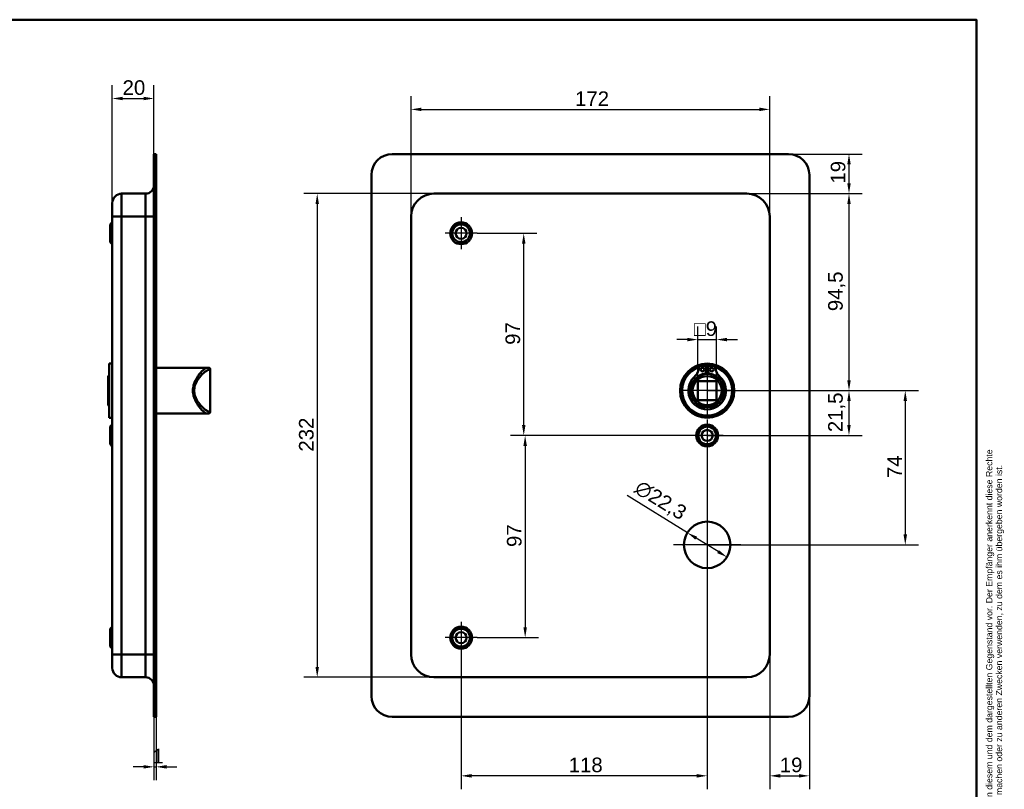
# Model space of a CAD drawing. Header units: millimetres. Extents: x 20 to 833, y 20 to 574.
# Tile 7 of 7: x 361 to 833, y 205 to 574. Entities that reach past the tile are written whole.
import ezdxf
from ezdxf.enums import TextEntityAlignment as Align

# ---------------------------------------------------------------- set-up
doc = ezdxf.new("R2010")
doc.units = ezdxf.units.MM
doc.header["$LTSCALE"] = 2
for name, color, linetype, lineweight in [('Bemaßungen(DIN)', 7, 'Continuous', 25), ('Mittelpunktmarkierung(DIN)', 7, 'Continuous', 25), ('Sichtbare Kanten(DIN)', 7, 'Continuous', 50), ('Sichtbare tangentiale Kanten(DIN)', 7, 'Continuous', 50), ('Skizziergeometrie(DIN)', 7, 'Continuous', 50), ('Skizzierlinie(DIN)', 7, 'Continuous', 25), ('Symbole(DIN)', 7, 'Continuous', 25)]:
    doc.layers.add(name, color=color, linetype=linetype, lineweight=lineweight)
doc.styles.add('Aktuell-DIN', font='arial.ttf')
doc.styles.add('STANDARD-DIN~0', font='arial.ttf')
doc.styles.add('Textstil10', font='arial.ttf')
doc.styles.add('Textstil41', font='arial.ttf', dxfattribs={"width": 0.8})
doc.styles.add('Textstil83', font='arial.ttf', dxfattribs={"width": 0.8})
doc.dimstyles.new('CAD-LAN', dxfattribs={"dimscale": 2, "dimtxt": 3.5, "dimasz": 2.5, "dimexe": 3.175, "dimexo": 0, "dimgap": 0.8, "dimtad": 1, "dimrnd": 1e-08, "dimtxsty": 'STANDARD-DIN~0', "dimcen": 0.09, "dimdle": 10, "dimclrd": 250, "dimclre": 250, "dimclrt": 250, "dimadec": 0, "dimazin": 2, "dimtfac": 1, "dimtmove": 0, "dimatfit": 3, "dimfxl": 1, "dimtolj": 1, "dimtzin": 0, "dimlwd": 25, "dimlwe": 25, "dimarcsym": 0})

# ---------------------------------------------------------------- blocks, each defined once
blk = doc.blocks.new('Ränder Standardrahmen')
at = {"layer": 'Skizziergeometrie(DIN)', "flags": 128}
blk.add_lwpolyline([(10, 10), (10, 287), (410, 287), (410, 10), (10, 10)], dxfattribs=at)
blk = doc.blocks.new('Schriftfelder Heusser')
at = {"layer": 'Skizziergeometrie(DIN)'}
for p, q in [((101, 229.92), (101, 236.92)), ((101, 236.92), (291, 236.92)), ((111, 229.92), (111, 236.92)), ((123, 229.92), (123, 236.92)), ((232, 229.92), (232, 236.92)), ((256, 229.92), (256, 236.92)), ((291, 236.92), (291, 229.92)), ((101, 191.42), (101, 229.92)), ((101, 229.92), (291, 229.92)), ((111, 229.92), (111, 221.42)), ((123, 229.92), (123, 221.42)), ((232, 229.92), (232, 221.42)), ((256, 229.92), (256, 221.42)), ((291, 229.92), (291, 191.42)), ((101, 221.42), (291, 221.42)), ((150, 221.42), (150, 204.42)), ((198.85, 221.42), (198.85, 204.42)), ((216.35, 221.42), (216.35, 204.42)), ((238.35, 221.42), (238.35, 204.42)), ((278, 221.42), (278, 191.42)), ((278, 208.67), (291, 208.67)), ((101, 204.42), (291, 204.42)), ((142, 204.42), (142, 191.42)), ((236, 204.42), (236, 191.42)), ((278, 200.17), (291, 200.17)), ((291, 191.42), (101, 191.42))]:
    blk.add_line(p, q, dxfattribs=at)
at = {"layer": 'Skizzierlinie(DIN)'}
for p, q in [((113.5, 221.42), (113.5, 204.42)), ((118, 221.42), (118, 204.42)), ((162.35, 221.42), (162.35, 204.42)), ((166.85, 221.42), (166.85, 204.42)), ((113.5, 217.17), (150, 217.17)), ((162.35, 217.17), (278, 217.17)), ((113.5, 212.92), (150, 212.92)), ((162.35, 212.92), (278, 212.92)), ((113.5, 208.67), (150, 208.67)), ((162.35, 208.67), (278, 208.67))]:
    blk.add_line(p, q, dxfattribs=at)
for centre in [(115.75, 219.25), (164.6, 219.25), (115.75, 215.04), (164.6, 215.04), (115.75, 210.79), (164.6, 210.79), (115.75, 206.54), (164.6, 206.54)]:
    blk.add_circle(centre, 1.75, dxfattribs=at)
at = {"layer": 'Symbole(DIN)', "color": 7, "insert": (293.33, 191.7), "char_height": 1.5, "width": 182.3003, "attachment_point": 1, "rotation": 90, "line_spacing_factor": 0.944221, "style": 'Aktuell-DIN'}
blk.add_mtext('\\fArial|b0|i0;\\H1.5000;Die Schlossfabrik Heusser AG ist Eigentümerin dieses Dokumentes und behält sich alle Rechte an diesem und dem dargestellten Gegenstand vor. Der Empfänger anerkennt diese Rechte\\Pund wird das Dokument nicht ohne schriftliche Ermächtigung der Eigentümerin Dritten zugänglich machen oder zu anderen Zwecken verwenden, zu dem es ihm übergeben worden ist.\\P ', dxfattribs=at)
at = {"layer": 'Symbole(DIN)', "color": 179, "true_color": 0x262659, "style": 'Aktuell-DIN'}
for s, insert, char_height, attachment_point in [('Pos.', (106, 227), 2.489, 2), ('Menge', (117, 227), 2.489, 2), ('Benennung', (125.81, 225.38), 2.489, 4), ('B-Nummer', (234.74, 225.62), 2.489, 4), ('Material', (265.02, 225.62), 2.489, 5), ('\\fArial|b0|i0;a', (115.81, 219.53), 2, 5), ('\\fArial|b0|i0;e', (164.54, 219.53), 2, 5), ('\\fArial|b0|i0;Gezeichnet', (200.05, 219.23), 2, 4), ('\\fArial|b0|i0;b', (115.75, 215), 2, 5), ('\\fArial|b0|i0;f', (164.55, 215.06), 2, 5), ('\\fArial|b0|i0;Freigegeben', (199.92, 216), 2, 1), ('\\fArial|b0|i0;c', (115.75, 211.01), 2, 5), ('\\fArial|b0|i0;g', (164.63, 211.05), 2, 5), ('\\fArial|b0|i0;Projekt', (200, 211.98), 2, 1), ('\\fArial|b0|i0;d', (115.76, 206.55), 2, 5), ('\\fArial|b0|i0;h', (164.55, 206.57), 2, 5), ('\\fArial|b0|i0;CAD-Nr.', (200, 207.5), 2, 1), ('\\fArial|b0|i0;\\H2.0000;Massstab', (284.39, 206.37), 2, 5), ('\\fArial|b0|i0;\\H2.0000;Baugruppe', (143.1, 203.73), 2, 1), ('\\fArial|b0|i0;Zeichnungs-Nr.', (237, 203.5), 2, 1), ('\\fArial|b0|i0;\\H2.5000;4853 Murgenthal', (113.33, 192.46), 2.5, 7)]:
    blk.add_mtext(s, dxfattribs=dict(at, insert=insert, char_height=char_height, attachment_point=attachment_point))
at = {"layer": 'Symbole(DIN)', "color": 179, "true_color": 0x262659, "attachment_point": 5, "style": 'Aktuell-DIN'}
for s, insert, char_height, width in [('Änd.', (107.21, 213), 2.489, 12.3494), ('Änd.', (156.12, 212.76), 2.489, 12.3494), ('\\fArial|b0|i0;Änderung', (284.51, 202.33), 2, 12.1143)]:
    blk.add_mtext(s, dxfattribs=dict(at, insert=insert, char_height=char_height, width=width))
at = {"layer": 'Symbole(DIN)', "color": 7, "insert": (143.1, 196.62), "char_height": 4.5, "width": 90.18, "attachment_point": 4, "style": 'Aktuell-DIN'}
blk.add_mtext('\\fArial|b0|i0;\\W0.90;\\H4.5000;Heusser-Muschel Serie 6  EN179', dxfattribs=at)
at = {"layer": 'Symbole(DIN)', "color": 179, "true_color": 0x262659, "style": 'Textstil10'}
blk.add_attdef('ERSTELLUNGSDATUM_001', (217.26, 218.29), '', height=2, dxfattribs=at)
at = {"layer": 'Symbole(DIN)', "color": 179, "true_color": 0x262659}
for tag, height, style, p in [('AUTOR', 2.49, 'Aktuell-DIN', (240.03, 219.26)), ('KONTROLLDATUM', 2, 'Textstil10', (217.42, 215.04)), ('KONTROLLIERT_VON', 2, 'Textstil10', (239.98, 215.05))]:
    blk.add_attdef(tag, text='', height=height, dxfattribs=dict(at, style=style)).set_placement(p, align=Align.MIDDLE_LEFT)
at = {"layer": 'Symbole(DIN)', "color": 7, "style": 'Textstil83', "width": 0.8}
blk.add_attdef('Anfänglicher_Ansichtsmaßstab_001', (281.57, 213.34), '', height=2.3, dxfattribs=at)
at = {"layer": 'Symbole(DIN)', "color": 179, "true_color": 0x262659, "style": 'Textstil10'}
blk.add_attdef('PROJEKT', text='', height=2, dxfattribs=at).set_placement((217.77, 209.72), align=Align.BOTTOM_LEFT)
at = {"layer": 'Symbole(DIN)', "color": 7, "style": 'Textstil41', "width": 0.8}
blk.add_attdef('STATUS', text='', height=5, dxfattribs=at).set_placement((284.53, 195.86), align=Align.MIDDLE_CENTER)
blk = doc.blocks.new('*D8')
at = {"layer": 'Bemaßungen(DIN)', "color": 250, "linetype": 'Continuous', "lineweight": 25, "true_color": 0x3f3f3f, "transparency": 16777216}
for p, q in [((548.93, 479.54), (548.93, 537.32)), ((720.93, 479.54), (720.93, 537.32)), ((553.93, 530.97), (715.93, 530.97))]:
    blk.add_line(p, q, dxfattribs=at)
at = {"layer": 'Bemaßungen(DIN)', "color": 250, "linetype": 'Continuous', "true_color": 0x3f3f3f, "transparency": 16777216}
for points in [[(553.93, 531.81), (553.93, 530.14), (548.93, 530.97)], [(715.93, 531.81), (715.93, 530.14), (720.93, 530.97)]]:
    blk.add_solid(points, dxfattribs=at)
at = {"layer": 'Defpoints', "color": 0, "linetype": 'Continuous', "transparency": 16777216}
for p in [(720.93, 530.97), (548.93, 479.54), (720.93, 479.54)]:
    blk.add_point(p, dxfattribs=at)
at = {"layer": 'Bemaßungen(DIN)', "color": 250, "linetype": 'Continuous', "lineweight": 25, "true_color": 0x3f3f3f, "transparency": 16777216, "insert": (627.56, 539.6), "char_height": 7, "attachment_point": 1, "style": 'STANDARD-DIN~0'}
blk.add_mtext('\\A1;172', dxfattribs=at)
blk = doc.blocks.new('*D9')
at = {"layer": 'Bemaßungen(DIN)', "color": 250, "linetype": 'Continuous', "lineweight": 25, "true_color": 0x3f3f3f, "transparency": 16777216}
for p, q in [((559.93, 490.54), (497.58, 490.54)), ((503.93, 485.54), (503.93, 263.54)), ((559.93, 258.54), (497.58, 258.54))]:
    blk.add_line(p, q, dxfattribs=at)
at = {"layer": 'Bemaßungen(DIN)', "color": 250, "linetype": 'Continuous', "true_color": 0x3f3f3f, "transparency": 16777216}
for points in [[(503.1, 485.54), (504.76, 485.54), (503.93, 490.54)], [(503.1, 263.54), (504.76, 263.54), (503.93, 258.54)]]:
    blk.add_solid(points, dxfattribs=at)
at = {"layer": 'Defpoints', "color": 0, "linetype": 'Continuous', "transparency": 16777216}
for p in [(559.93, 490.54), (503.93, 258.54), (559.93, 258.54)]:
    blk.add_point(p, dxfattribs=at)
at = {"layer": 'Bemaßungen(DIN)', "color": 250, "linetype": 'Continuous', "lineweight": 25, "true_color": 0x3f3f3f, "transparency": 16777216, "insert": (495.18, 366.78), "char_height": 7, "attachment_point": 1, "rotation": 90, "style": 'STANDARD-DIN~0'}
blk.add_mtext('\\A1;232', dxfattribs=at)
blk = doc.blocks.new('*D10')
at = {"layer": 'Bemaßungen(DIN)', "color": 250, "linetype": 'Continuous', "lineweight": 25, "true_color": 0x3f3f3f, "transparency": 16777216}
for p, q in [((709.93, 490.54), (765.28, 490.54)), ((758.93, 485.54), (758.93, 401.04)), ((690.93, 396.04), (765.28, 396.04))]:
    blk.add_line(p, q, dxfattribs=at)
at = {"layer": 'Bemaßungen(DIN)', "color": 250, "linetype": 'Continuous', "true_color": 0x3f3f3f, "transparency": 16777216}
for points in [[(758.1, 485.54), (759.76, 485.54), (758.93, 490.54)], [(758.1, 401.04), (759.76, 401.04), (758.93, 396.04)]]:
    blk.add_solid(points, dxfattribs=at)
at = {"layer": 'Defpoints', "color": 0, "linetype": 'Continuous', "transparency": 16777216}
for p in [(709.93, 490.54), (690.93, 396.04), (758.93, 396.04)]:
    blk.add_point(p, dxfattribs=at)
at = {"layer": 'Bemaßungen(DIN)', "color": 250, "linetype": 'Continuous', "lineweight": 25, "true_color": 0x3f3f3f, "transparency": 16777216, "insert": (748.92, 434.17), "char_height": 7, "attachment_point": 1, "rotation": 90, "style": 'STANDARD-DIN~0'}
blk.add_mtext('\\A1;94,5', dxfattribs=at)
blk = doc.blocks.new('*D11')
at = {"layer": 'Bemaßungen(DIN)', "color": 250, "linetype": 'Continuous', "lineweight": 25, "true_color": 0x3f3f3f, "transparency": 16777216}
for p, q in [((690.93, 396.04), (765.28, 396.04)), ((758.93, 391.04), (758.93, 379.54)), ((690.93, 374.54), (765.28, 374.54))]:
    blk.add_line(p, q, dxfattribs=at)
at = {"layer": 'Bemaßungen(DIN)', "color": 250, "linetype": 'Continuous', "true_color": 0x3f3f3f, "transparency": 16777216}
for points in [[(758.1, 391.04), (759.76, 391.04), (758.93, 396.04)], [(758.1, 379.54), (759.76, 379.54), (758.93, 374.54)]]:
    blk.add_solid(points, dxfattribs=at)
at = {"layer": 'Defpoints', "color": 0, "linetype": 'Continuous', "transparency": 16777216}
for p in [(690.93, 396.04), (690.93, 374.54), (758.93, 374.54)]:
    blk.add_point(p, dxfattribs=at)
at = {"layer": 'Bemaßungen(DIN)', "color": 250, "linetype": 'Continuous', "lineweight": 25, "true_color": 0x3f3f3f, "transparency": 16777216, "insert": (748.92, 376.11), "char_height": 7, "attachment_point": 1, "rotation": 90, "style": 'STANDARD-DIN~0'}
blk.add_mtext('\\A1;21,5', dxfattribs=at)
blk = doc.blocks.new('*D12')
at = {"layer": 'Bemaßungen(DIN)', "color": 250, "linetype": 'Continuous', "lineweight": 25, "true_color": 0x3f3f3f, "transparency": 16777216}
for p, q in [((690.93, 396.04), (792.27, 396.04)), ((785.92, 391.04), (785.92, 327.04)), ((690.93, 322.04), (792.27, 322.04))]:
    blk.add_line(p, q, dxfattribs=at)
at = {"layer": 'Bemaßungen(DIN)', "color": 250, "linetype": 'Continuous', "true_color": 0x3f3f3f, "transparency": 16777216}
for points in [[(785.09, 391.04), (786.76, 391.04), (785.92, 396.04)], [(785.09, 327.04), (786.76, 327.04), (785.92, 322.04)]]:
    blk.add_solid(points, dxfattribs=at)
at = {"layer": 'Defpoints', "color": 0, "linetype": 'Continuous', "transparency": 16777216}
for p in [(690.93, 396.04), (690.93, 322.04), (785.92, 322.04)]:
    blk.add_point(p, dxfattribs=at)
at = {"layer": 'Bemaßungen(DIN)', "color": 250, "linetype": 'Continuous', "lineweight": 25, "true_color": 0x3f3f3f, "transparency": 16777216, "insert": (777.32, 354.07), "char_height": 7, "attachment_point": 1, "rotation": 90, "style": 'STANDARD-DIN~0'}
blk.add_mtext('\\A1;74', dxfattribs=at)
blk = doc.blocks.new('*D13')
at = {"layer": 'Bemaßungen(DIN)', "color": 250, "linetype": 'Continuous', "lineweight": 25, "true_color": 0x3f3f3f, "transparency": 16777216}
for p, q in [((729.93, 509.54), (765.28, 509.54)), ((758.93, 504.54), (758.93, 495.54)), ((709.93, 490.54), (765.28, 490.54))]:
    blk.add_line(p, q, dxfattribs=at)
at = {"layer": 'Bemaßungen(DIN)', "color": 250, "linetype": 'Continuous', "true_color": 0x3f3f3f, "transparency": 16777216}
for points in [[(758.1, 504.54), (759.76, 504.54), (758.93, 509.54)], [(758.1, 495.54), (759.76, 495.54), (758.93, 490.54)]]:
    blk.add_solid(points, dxfattribs=at)
at = {"layer": 'Defpoints', "color": 0, "linetype": 'Continuous', "transparency": 16777216}
for p in [(729.93, 509.54), (709.93, 490.54), (758.93, 490.54)]:
    blk.add_point(p, dxfattribs=at)
at = {"layer": 'Bemaßungen(DIN)', "color": 250, "linetype": 'Continuous', "lineweight": 25, "true_color": 0x3f3f3f, "transparency": 16777216, "insert": (750.18, 495.35), "char_height": 7, "attachment_point": 1, "rotation": 90, "style": 'STANDARD-DIN~0'}
blk.add_mtext('\\A1;19', dxfattribs=at)
blk = doc.blocks.new('*D14')
at = {"layer": 'Bemaßungen(DIN)', "color": 250, "linetype": 'Continuous', "lineweight": 25, "true_color": 0x3f3f3f, "transparency": 16777216}
for p, q in [((580.58, 471.54), (609.31, 471.54)), ((602.96, 379.54), (602.96, 466.54)), ((690.93, 374.54), (596.61, 374.54))]:
    blk.add_line(p, q, dxfattribs=at)
at = {"layer": 'Bemaßungen(DIN)', "color": 250, "linetype": 'Continuous', "true_color": 0x3f3f3f, "transparency": 16777216}
for points in [[(602.13, 466.54), (603.8, 466.54), (602.96, 471.54)], [(602.13, 379.54), (603.8, 379.54), (602.96, 374.54)]]:
    blk.add_solid(points, dxfattribs=at)
at = {"layer": 'Defpoints', "color": 0, "linetype": 'Continuous', "transparency": 16777216}
for p in [(580.58, 471.54), (602.96, 471.54), (690.93, 374.54)]:
    blk.add_point(p, dxfattribs=at)
at = {"layer": 'Bemaßungen(DIN)', "color": 250, "linetype": 'Continuous', "lineweight": 25, "true_color": 0x3f3f3f, "transparency": 16777216, "insert": (594.21, 418.02), "char_height": 7, "attachment_point": 1, "rotation": 90, "style": 'STANDARD-DIN~0'}
blk.add_mtext('\\A1;97', dxfattribs=at)
blk = doc.blocks.new('*D15')
at = {"layer": 'Bemaßungen(DIN)', "color": 250, "linetype": 'Continuous', "lineweight": 25, "true_color": 0x3f3f3f, "transparency": 16777216}
for p, q in [((690.93, 374.54), (597.29, 374.54)), ((603.64, 369.54), (603.64, 282.54)), ((580.58, 277.54), (609.99, 277.54))]:
    blk.add_line(p, q, dxfattribs=at)
at = {"layer": 'Bemaßungen(DIN)', "color": 250, "linetype": 'Continuous', "true_color": 0x3f3f3f, "transparency": 16777216}
for points in [[(602.81, 369.54), (604.48, 369.54), (603.64, 374.54)], [(602.81, 282.54), (604.48, 282.54), (603.64, 277.54)]]:
    blk.add_solid(points, dxfattribs=at)
at = {"layer": 'Defpoints', "color": 0, "linetype": 'Continuous', "transparency": 16777216}
for p in [(690.93, 374.54), (580.58, 277.54), (603.64, 277.54)]:
    blk.add_point(p, dxfattribs=at)
at = {"layer": 'Bemaßungen(DIN)', "color": 250, "linetype": 'Continuous', "lineweight": 25, "true_color": 0x3f3f3f, "transparency": 16777216, "insert": (594.89, 321.02), "char_height": 7, "attachment_point": 1, "rotation": 90, "style": 'STANDARD-DIN~0'}
blk.add_mtext('\\A1;97', dxfattribs=at)
blk = doc.blocks.new('*D16')
at = {"layer": 'Bemaßungen(DIN)', "color": 250, "linetype": 'Continuous', "lineweight": 25, "true_color": 0x3f3f3f, "transparency": 16777216}
for p, q in [((681.44, 327.89), (652.51, 345.75)), ((696.16, 318.81), (685.7, 325.27))]:
    blk.add_line(p, q, dxfattribs=at)
at = {"layer": 'Bemaßungen(DIN)', "color": 250, "linetype": 'Continuous', "true_color": 0x3f3f3f, "transparency": 16777216}
for points in [[(686.13, 325.98), (685.26, 324.56), (681.44, 327.89)], [(696.6, 319.52), (695.73, 318.1), (700.42, 316.18)]]:
    blk.add_solid(points, dxfattribs=at)
at = {"layer": 'Defpoints', "color": 0, "linetype": 'Continuous', "transparency": 16777216}
for p in [(681.44, 327.89), (700.42, 316.18)]:
    blk.add_point(p, dxfattribs=at)
at = {"layer": 'Bemaßungen(DIN)', "color": 250, "linetype": 'Continuous', "lineweight": 25, "true_color": 0x3f3f3f, "transparency": 16777216, "insert": (659.25, 353.62), "char_height": 7, "attachment_point": 1, "rotation": 328.3205, "style": 'STANDARD-DIN~0'}
blk.add_mtext('\\A1;∅22,3', dxfattribs=at)
blk = doc.blocks.new('*D17')
at = {"layer": 'Bemaßungen(DIN)', "color": 250, "linetype": 'Continuous', "lineweight": 25, "true_color": 0x3f3f3f, "transparency": 16777216}
for p, q in [((686.43, 400.54), (686.43, 426.89)), ((695.43, 400.54), (695.43, 426.89)), ((681.43, 420.54), (676.43, 420.54)), ((686.43, 420.54), (695.43, 420.54)), ((700.43, 420.54), (705.43, 420.54))]:
    blk.add_line(p, q, dxfattribs=at)
at = {"layer": 'Bemaßungen(DIN)', "color": 250, "linetype": 'Continuous', "true_color": 0x3f3f3f, "transparency": 16777216}
for points in [[(681.43, 421.37), (681.43, 419.7), (686.43, 420.54)], [(700.43, 421.37), (700.43, 419.7), (695.43, 420.54)]]:
    blk.add_solid(points, dxfattribs=at)
at = {"layer": 'Defpoints', "color": 0, "linetype": 'Continuous', "transparency": 16777216}
for p in [(695.43, 420.54), (686.43, 400.54), (695.43, 400.54)]:
    blk.add_point(p, dxfattribs=at)
at = {"layer": 'Bemaßungen(DIN)', "color": 250, "linetype": 'Continuous', "lineweight": 25, "true_color": 0x3f3f3f, "transparency": 16777216, "insert": (684.56, 429.29), "char_height": 7, "attachment_point": 1, "style": 'STANDARD-DIN~0'}
blk.add_mtext('\\A1;\\fAIGDT|b0|i0;\\H7.0000;o\\fArial|b0|i0;\\H7.0000;9', dxfattribs=at)
blk = doc.blocks.new('*D18')
at = {"layer": 'Bemaßungen(DIN)', "color": 250, "linetype": 'Continuous', "lineweight": 25, "true_color": 0x3f3f3f, "transparency": 16777216}
for p, q in [((690.93, 366.89), (690.93, 204.91)), ((572.93, 269.89), (572.93, 204.91)), ((685.93, 211.26), (577.93, 211.26))]:
    blk.add_line(p, q, dxfattribs=at)
at = {"layer": 'Bemaßungen(DIN)', "color": 250, "linetype": 'Continuous', "true_color": 0x3f3f3f, "transparency": 16777216}
for points in [[(577.93, 212.09), (577.93, 210.42), (572.93, 211.26)], [(685.93, 212.09), (685.93, 210.42), (690.93, 211.26)]]:
    blk.add_solid(points, dxfattribs=at)
at = {"layer": 'Defpoints', "color": 0, "linetype": 'Continuous', "transparency": 16777216}
for p in [(690.93, 366.89), (572.93, 269.89), (572.93, 211.26)]:
    blk.add_point(p, dxfattribs=at)
at = {"layer": 'Bemaßungen(DIN)', "color": 250, "linetype": 'Continuous', "lineweight": 25, "true_color": 0x3f3f3f, "transparency": 16777216, "insert": (624.52, 220.01), "char_height": 7, "attachment_point": 1, "style": 'STANDARD-DIN~0'}
blk.add_mtext('\\A1;118', dxfattribs=at)
blk = doc.blocks.new('*D19')
at = {"layer": 'Bemaßungen(DIN)', "color": 250, "linetype": 'Continuous', "lineweight": 25, "true_color": 0x3f3f3f, "transparency": 16777216}
for p, q in [((720.93, 269.54), (720.93, 204.91)), ((739.93, 249.54), (739.93, 204.91)), ((725.93, 211.26), (734.93, 211.26))]:
    blk.add_line(p, q, dxfattribs=at)
at = {"layer": 'Bemaßungen(DIN)', "color": 250, "linetype": 'Continuous', "true_color": 0x3f3f3f, "transparency": 16777216}
for points in [[(725.93, 212.09), (725.93, 210.42), (720.93, 211.26)], [(734.93, 212.09), (734.93, 210.42), (739.93, 211.26)]]:
    blk.add_solid(points, dxfattribs=at)
at = {"layer": 'Defpoints', "color": 0, "linetype": 'Continuous', "transparency": 16777216}
for p in [(720.93, 269.54), (739.93, 249.54), (739.93, 211.26)]:
    blk.add_point(p, dxfattribs=at)
at = {"layer": 'Bemaßungen(DIN)', "color": 250, "linetype": 'Continuous', "lineweight": 25, "true_color": 0x3f3f3f, "transparency": 16777216, "insert": (725.74, 220.01), "char_height": 7, "attachment_point": 1, "style": 'STANDARD-DIN~0'}
blk.add_mtext('\\A1;19', dxfattribs=at)
blk = doc.blocks.new('*D20')
at = {"layer": 'Bemaßungen(DIN)', "color": 250, "linetype": 'Continuous', "lineweight": 25, "true_color": 0x3f3f3f, "transparency": 16777216}
for p, q in [((405.66, 486.04), (405.66, 542.53)), ((425.66, 509.54), (425.66, 542.53)), ((410.66, 536.18), (420.66, 536.18))]:
    blk.add_line(p, q, dxfattribs=at)
at = {"layer": 'Bemaßungen(DIN)', "color": 250, "linetype": 'Continuous', "true_color": 0x3f3f3f, "transparency": 16777216}
for points in [[(410.66, 537.02), (410.66, 535.35), (405.66, 536.18)], [(420.66, 537.02), (420.66, 535.35), (425.66, 536.18)]]:
    blk.add_solid(points, dxfattribs=at)
at = {"layer": 'Defpoints', "color": 0, "linetype": 'Continuous', "transparency": 16777216}
for p in [(425.66, 536.18), (425.66, 509.54), (405.66, 486.04)]:
    blk.add_point(p, dxfattribs=at)
at = {"layer": 'Bemaßungen(DIN)', "color": 250, "linetype": 'Continuous', "lineweight": 25, "true_color": 0x3f3f3f, "transparency": 16777216, "insert": (410.6, 544.93), "char_height": 7, "attachment_point": 1, "style": 'STANDARD-DIN~0'}
blk.add_mtext('\\A1;20', dxfattribs=at)
blk = doc.blocks.new('*D21')
at = {"layer": 'Bemaßungen(DIN)', "color": 250, "linetype": 'Continuous', "lineweight": 25, "true_color": 0x3f3f3f, "transparency": 16777216}
for p, q in [((425.66, 239.54), (425.66, 209.23)), ((426.66, 239.54), (426.66, 209.23)), ((420.66, 215.58), (415.66, 215.58)), ((425.66, 215.58), (426.66, 215.58)), ((431.66, 215.58), (436.66, 215.58))]:
    blk.add_line(p, q, dxfattribs=at)
at = {"layer": 'Bemaßungen(DIN)', "color": 250, "linetype": 'Continuous', "true_color": 0x3f3f3f, "transparency": 16777216}
for points in [[(420.66, 216.41), (420.66, 214.74), (425.66, 215.58)], [(431.66, 216.41), (431.66, 214.74), (426.66, 215.58)]]:
    blk.add_solid(points, dxfattribs=at)
at = {"layer": 'Defpoints', "color": 0, "linetype": 'Continuous', "transparency": 16777216}
for p in [(425.66, 239.54), (426.66, 239.54), (426.66, 215.58)]:
    blk.add_point(p, dxfattribs=at)
at = {"layer": 'Bemaßungen(DIN)', "color": 250, "linetype": 'Continuous', "lineweight": 25, "true_color": 0x3f3f3f, "transparency": 16777216, "insert": (424.87, 224.21), "char_height": 7, "attachment_point": 1, "style": 'STANDARD-DIN~0'}
blk.add_mtext('\\A1;1', dxfattribs=at)

msp = doc.modelspace()

# ---------------------------------------------------------------- linework, layer by layer
at = {"layer": 'Mittelpunktmarkierung(DIN)', "linetype": 'Continuous'}
for p, q in [((572.93, 479.188), (572.93, 463.888)), ((580.58, 471.538), (565.28, 471.538)), ((690.93, 408.038), (690.93, 384.038)), ((702.93, 396.038), (678.93, 396.038)), ((690.93, 382.188), (690.93, 366.888)), ((698.58, 374.538), (683.28, 374.538)), ((690.93, 338.188), (690.93, 305.888)), ((707.08, 322.038), (674.78, 322.038)), ((572.93, 285.188), (572.93, 269.888)), ((580.58, 277.538), (565.28, 277.538))]:
    msp.add_line(p, q, dxfattribs=at)
at = {"layer": 'Sichtbare Kanten(DIN)'}
for p, q in [((426.657, 509.538), (425.657, 509.538)), ((425.657, 499.538), (425.657, 509.538)), ((426.657, 509.538), (426.657, 499.538)), ((539.93, 509.538), (729.93, 509.538)), ((425.657, 499.538), (425.657, 249.538)), ((426.657, 499.538), (426.657, 249.538)), ((529.93, 249.538), (529.93, 499.538)), ((739.93, 499.538), (739.93, 249.538)), ((421.657, 490.538), (410.157, 490.538)), ((709.93, 490.538), (559.93, 490.538)), ((405.657, 479.538), (405.657, 486.038)), ((405.657, 479.538), (405.657, 269.538)), ((548.93, 479.538), (548.93, 269.538)), ((720.93, 269.538), (720.93, 479.538)), ((404.657, 475.788), (405.657, 476.788)), ((404.657, 467.288), (404.657, 475.788)), ((404.657, 467.288), (405.657, 466.288)), ((404.157, 409.038), (404.157, 383.038)), ((404.157, 409.038), (405.657, 409.038)), ((426.657, 407.038), (446.657, 407.038)), ((446.657, 407.038), (450.988, 407.038)), ((450.988, 407.038), (451.657, 407.038)), ((687.289, 407.996), (690.313, 407.996)), ((690.313, 407.996), (690.313, 404.296)), ((691.546, 404.296), (691.546, 407.996)), ((691.546, 407.996), (694.57, 407.996)), ((403.657, 403.038), (404.157, 403.538)), ((403.657, 389.038), (403.657, 403.038)), ((452.657, 386.038), (452.657, 406.038)), ((686.43, 391.538), (686.43, 400.538)), ((686.43, 400.538), (695.43, 400.538)), ((695.43, 400.538), (695.43, 391.538)), ((403.657, 389.038), (404.157, 388.538)), ((695.43, 391.538), (686.43, 391.538)), ((404.157, 383.038), (405.657, 383.038)), ((426.657, 385.038), (446.657, 385.038)), ((446.657, 385.038), (450.988, 385.038)), ((451.657, 385.038), (450.988, 385.038)), ((404.657, 378.788), (405.657, 379.788)), ((404.657, 370.288), (404.657, 378.788)), ((404.657, 370.288), (405.657, 369.288)), ((404.657, 281.788), (405.657, 282.788)), ((404.657, 273.288), (404.657, 281.788)), ((404.657, 273.288), (405.657, 272.288)), ((405.657, 263.038), (405.657, 269.538)), ((421.657, 258.538), (410.157, 258.538)), ((559.93, 258.538), (709.93, 258.538)), ((425.657, 239.538), (425.657, 249.538)), ((426.657, 249.538), (426.657, 239.538)), ((425.657, 239.538), (426.657, 239.538)), ((729.93, 239.538), (539.93, 239.538))]:
    msp.add_line(p, q, dxfattribs=at)
for centre, radius in [((572.93, 471.538), 5.25), ((572.93, 471.538), 4.25), ((572.93, 471.538), 2.65), ((690.93, 396.038), 13), ((690.93, 396.038), 12.5), ((688.698, 406.146), 0.85), ((693.161, 406.146), 0.85), ((690.93, 396.038), 8), ((690.93, 396.038), 7), ((690.93, 374.538), 5.25), ((690.93, 374.538), 4.25), ((690.93, 374.538), 2.65), ((690.93, 322.038), 11.15), ((572.93, 277.538), 5.25), ((572.93, 277.538), 4.25), ((572.93, 277.538), 2.65)]:
    msp.add_circle(centre, radius, dxfattribs=at)
for centre, radius, start, end in [((539.93, 499.538), 10, 90, 180), ((729.93, 499.538), 10, 0, 90), ((421.657, 494.538), 4, 270, 0), ((410.157, 486.038), 4.5, 90, 180), ((559.93, 479.538), 11, 90, 180), ((709.93, 479.538), 11, 0, 90), ((451.657, 406.038), 1, 0, 90), ((690.93, 396.038), 12, 108.17213, 71.82787), ((678.607, 408.736), 8.678, 314.1409, 355.03295), ((690.93, 396.038), 12, 85.21102, 94.78898), ((703.252, 408.736), 8.678, 184.96705, 225.8591), ((690.93, 396.038), 9.017, 134.1409, 45.8591), ((690.93, 396.771), 7.55, 94.68501, 144.3129), ((690.93, 396.038), 8.2, 63.63056, 116.36944), ((690.93, 396.038), 9, 86.0711, 93.9289), ((690.93, 396.771), 7.55, 35.6871, 85.31499), ((451.657, 386.038), 1, 270, 0), ((559.93, 269.538), 11, 180, 270), ((709.93, 269.538), 11, 270, 0), ((410.157, 263.038), 4.5, 180, 270), ((421.657, 254.538), 4, 0, 90), ((539.93, 249.538), 10, 180, 270), ((729.93, 249.538), 10, 270, 0)]:
    msp.add_arc(centre, radius, start, end, dxfattribs=at)
at = {"layer": 'Sichtbare tangentiale Kanten(DIN)'}
for p, q in [((425.657, 499.538), (426.657, 499.538)), ((410.157, 490.538), (410.157, 479.538)), ((421.657, 479.538), (421.657, 490.538)), ((410.157, 479.538), (405.657, 479.538)), ((421.657, 479.538), (410.157, 479.538)), ((410.157, 269.538), (410.157, 479.538)), ((421.657, 479.538), (421.657, 269.538)), ((421.657, 479.538), (425.657, 479.538)), ((452.657, 406.038), (451.952, 406.038)), ((451.952, 386.038), (452.657, 386.038)), ((410.157, 269.538), (405.657, 269.538)), ((421.657, 269.538), (410.157, 269.538)), ((410.157, 269.538), (410.157, 258.538)), ((421.657, 258.538), (421.657, 269.538)), ((421.657, 269.538), (425.657, 269.538)), ((426.657, 249.538), (425.657, 249.538))]:
    msp.add_line(p, q, dxfattribs=at)
for centre, major_axis, start_param, end_param in [((450.988, 406.038), (0, 1), 4.712389, 6.2831853), ((450.988, 386.038), (0, -1), 0, 1.5707963)]:
    msp.add_ellipse(centre, major_axis=major_axis, ratio=0.9647528, start_param=start_param, end_param=end_param, dxfattribs=at)
for points, knots in [([(450.988, 407.038), (450.773, 407.038), (450.237, 406.83), (448.844, 405.705), (446.747, 403.241), (444.739, 399.638), (444.179, 396.047), (444.52, 393.81), (445.073, 392.178), (445.75, 390.671), (447.147, 388.352), (448.847, 386.371), (450.236, 385.245), (450.773, 385.038), (450.988, 385.038)], [-3.4261334, -3.4261334, -3.4261334, -3.4261334, -3.1814096, -2.9366858, -2.4472382, -1.9577905, -1.7130667, -1.4683429, -1.345981, -1.2236191, -0.9788953, -0.4894476, -0.2447238, 0, 0, 0, 0]), ([(451.952, 386.038), (451.726, 386.038), (451.444, 386.132), (451.12, 386.307), (450.796, 386.482), (450.43, 386.738), (450.037, 387.059), (449.252, 387.7), (448.357, 388.601), (447.498, 389.704), (447.069, 390.256), (446.649, 390.858), (446.271, 391.515), (446.083, 391.844), (445.904, 392.187), (445.743, 392.543), (445.581, 392.9), (445.435, 393.271), (445.314, 393.654), (445.073, 394.42), (444.929, 395.233), (444.931, 396.048), (444.933, 396.863), (445.079, 397.679), (445.319, 398.441), (445.798, 399.966), (446.643, 401.276), (447.506, 402.379), (448.368, 403.482), (449.255, 404.378), (450.038, 405.018), (450.429, 405.338), (450.795, 405.593), (451.119, 405.768), (451.444, 405.944), (451.726, 406.038), (451.952, 406.038)], [0, 0, 0, 0, 0.2447238, 0.2447238, 0.2447238, 0.4894476, 0.4894476, 0.4894476, 0.9788953, 0.9788953, 0.9788953, 1.2236191, 1.2236191, 1.2236191, 1.345981, 1.345981, 1.345981, 1.4683429, 1.4683429, 1.4683429, 1.7130667, 1.7130667, 1.7130667, 1.9577905, 1.9577905, 1.9577905, 2.4472382, 2.4472382, 2.4472382, 2.9366858, 2.9366858, 2.9366858, 3.1814096, 3.1814096, 3.1814096, 3.4261334, 3.4261334, 3.4261334, 3.4261334])]:
    msp.add_open_spline(points, degree=3, knots=knots, dxfattribs=at)

# ---------------------------------------------------------------- block references
at = {"xscale": 2, "yscale": 2, "zscale": 2}
msp.add_blockref('Ränder Standardrahmen', (0, 0), dxfattribs=at)
msp.add_blockref('Schriftfelder Heusser', (238, -362.833), dxfattribs=at).add_auto_attribs({'ERSTELLUNGSDATUM_001': '21.12.2020', 'Anfänglicher_Ansichtsmaßstab_001': '1 : 2'})

# ---------------------------------------------------------------- dimensions: what is measured, and where the dimension line sits
at = {"layer": 'Bemaßungen(DIN)', "color": 250, "linetype": 'Continuous', "lineweight": 25, "true_color": 0x3f3f3f}
for base, p1, p2, angle, override, picture, middle in [((425.657, 536.184), (405.657, 486.038), (425.657, 509.538), 180, {"dimgap": 0.8, "dimdec": 2, "dimtol": 0, "dimlim": 0, "dimtp": 0, "dimtm": 0, "dimtdec": 2, "dimtofl": 0, "dimatfit": 1}, '*D20', (415.657, 536.184)), ((720.93, 530.974), (548.93, 479.538), (720.93, 479.538), 180, {"dimgap": 0.8, "dimdec": 2, "dimtol": 0, "dimlim": 0, "dimtp": 0, "dimtm": 0, "dimtdec": 2, "dimtofl": 0, "dimatfit": 1}, '*D8', (634.93, 530.974)), ((758.93, 490.538), (729.93, 509.538), (709.93, 490.538), 270, {"dimgap": 0.8, "dimdec": 2, "dimtol": 0, "dimlim": 0, "dimtp": 0, "dimtm": 0, "dimtdec": 2, "dimtofl": 0, "dimatfit": 1}, '*D13', (758.93, 500.038)), ((503.93, 258.538), (559.93, 490.538), (559.93, 258.538), 90, {"dimgap": 0.8, "dimdec": 2, "dimtol": 0, "dimlim": 0, "dimtp": 0, "dimtm": 0, "dimtdec": 2, "dimtofl": 0, "dimatfit": 1}, '*D9', (503.93, 374.538)), ((758.93, 396.038), (709.93, 490.538), (690.93, 396.038), 90, {"dimgap": 0.8, "dimdec": 2, "dimtol": 0, "dimlim": 0, "dimtp": 0, "dimtm": 0, "dimtdec": 2, "dimtofl": 0, "dimatfit": 1}, '*D10', (758.93, 443.288)), ((602.962, 471.538), (690.93, 374.538), (580.58, 471.538), 90, {"dimgap": 0.8, "dimdec": 2, "dimtol": 0, "dimlim": 0, "dimtp": 0, "dimtm": 0, "dimtdec": 2, "dimtofl": 0, "dimatfit": 1}, '*D14', (602.962, 423.038)), ((758.93, 374.538), (690.93, 396.038), (690.93, 374.538), 90, {"dimgap": 0.8, "dimdec": 2, "dimtol": 0, "dimlim": 0, "dimtp": 0, "dimtm": 0, "dimtdec": 2, "dimtofl": 0, "dimatfit": 1}, '*D11', (758.93, 385.288)), ((785.924, 322.038), (690.93, 396.038), (690.93, 322.038), 90, {"dimgap": 0.8, "dimdec": 2, "dimtol": 0, "dimlim": 0, "dimtp": 0, "dimtm": 0, "dimtdec": 2, "dimtofl": 0, "dimatfit": 1}, '*D12', (785.924, 359.038)), ((603.642, 277.538), (690.93, 374.538), (580.58, 277.538), 90, {"dimgap": 0.8, "dimdec": 2, "dimtol": 0, "dimlim": 0, "dimtp": 0, "dimtm": 0, "dimtdec": 2, "dimtofl": 0, "dimatfit": 1}, '*D15', (603.642, 326.038)), ((572.93, 211.257), (690.93, 366.888), (572.93, 269.888), 180, {"dimgap": 0.8, "dimdec": 2, "dimtol": 0, "dimlim": 0, "dimtp": 0, "dimtm": 0, "dimtdec": 2, "dimtofl": 0, "dimatfit": 1}, '*D18', (631.93, 211.257)), ((426.657, 215.578), (425.657, 239.538), (426.657, 239.538), 180, {"dimgap": 0.8, "dimdec": 2, "dimtol": 0, "dimlim": 0, "dimtp": 0, "dimtm": 0, "dimtdec": 2, "dimtofl": 1, "dimatfit": 1}, '*D21', (426.157, 215.578))]:
    dim = msp.add_linear_dim(base=base, p1=p1, p2=p2, angle=angle, dimstyle='CAD-LAN', override=override, dxfattribs=at)
    dim.commit()
    dim.dimension.update_dxf_attribs({"geometry": picture, "text_midpoint": middle, "dimtype": 160})
dim = msp.add_linear_dim(base=(695.43, 420.538), p1=(686.43, 400.538), p2=(695.43, 400.538), angle=180, text='\\fAIGDT|b0|i0;\\H7.0000;o\\fArial|b0|i0;\\H7.0000;<>', dimstyle='CAD-LAN', override={"dimgap": 0.8, "dimdec": 2, "dimtol": 0, "dimlim": 0, "dimtp": 0, "dimtm": 0, "dimtdec": 2, "dimtofl": 1, "dimatfit": 1}, dxfattribs=at)
dim.commit()
dim.dimension.update_dxf_attribs({"geometry": '*D17', "text_midpoint": (690.93, 420.538), "dimtype": 160})
dim = msp.add_diameter_dim_2p(p1=(700.418, 316.182), p2=(681.441, 327.893), dimstyle='CAD-LAN', override={"dimgap": 0.8, "dimdec": 2, "dimlfac": 1, "dimtol": 0, "dimlim": 0, "dimtp": 0, "dimtm": 0, "dimtdec": 2, "dimatfit": 2}, dxfattribs=at)
dim.commit()
dim.dimension.update_dxf_attribs({"geometry": '*D16', "text_midpoint": (664.847, 338.134), "dimtype": 163})
dim = msp.add_linear_dim(base=(739.93, 211.257), p1=(720.93, 269.538), p2=(739.93, 249.538), dimstyle='CAD-LAN', override={"dimgap": 0.8, "dimdec": 2, "dimtol": 0, "dimlim": 0, "dimtp": 0, "dimtm": 0, "dimtdec": 2, "dimtofl": 0, "dimatfit": 1}, dxfattribs=at)
dim.commit()
dim.dimension.update_dxf_attribs({"geometry": '*D19', "text_midpoint": (730.43, 211.257), "dimtype": 160})

doc.saveas('drawing.dxf')
